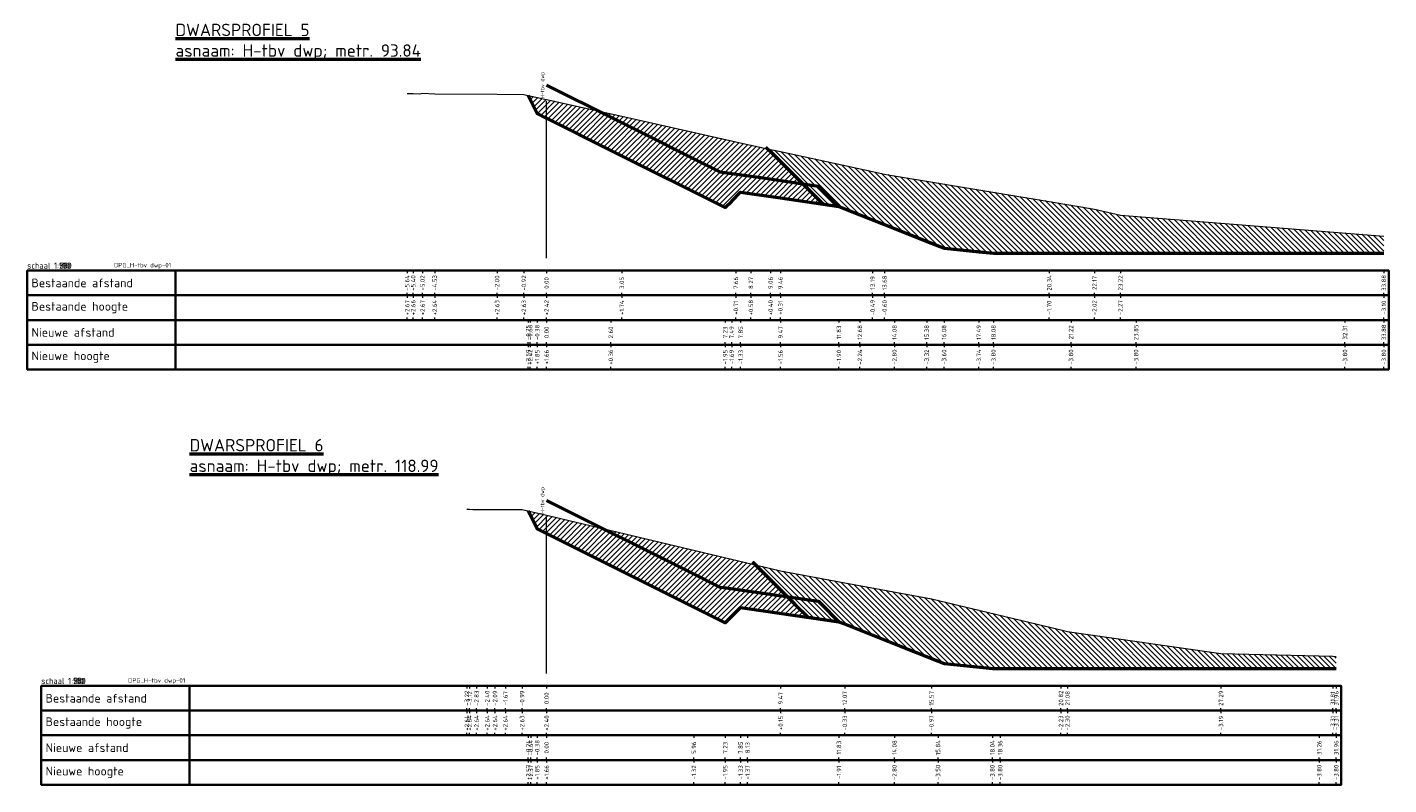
# Model space of a CAD drawing. Header units: metres. Extents: x 30306 to 66711, y 390887 to 402752.
# Tile 79 of 80: x 66440 to 66495, y 402719 to 402750. Entities that reach past the tile are written whole.
import ezdxf
from ezdxf.enums import TextEntityAlignment as Align

# ---------------------------------------------------------------- set-up
doc = ezdxf.new("R2010")
doc.units = ezdxf.units.M
doc.linetypes.add('HIDDEN', pattern=[0.375, 0.25, -0.125])
doc.linetypes.add('PHANTOM', pattern=[63.5, 31.75, -6.35, 6.35, -6.35, 6.35, -6.35])
for name, color, linetype, lineweight in [('DP-NW-arcering_grond ontgraven', 80, 'Continuous', 18), ('GM-C3D-SECTION-ARCERING_ONTGRAVEN', 35, 'Continuous', 0), ('GM-C3D-SECTION-BANDSETS_RAND', 7, 'Continuous', 35), ('GM-C3D-SECTION-BANDSETS_TICKS', 253, 'Continuous', 0), ('GM-C3D-SECTION-BANDSETS_TITEL', 3, 'Continuous', 35), ('GM-C3D-SECTION-SECTION_bestaand', 1, 'Continuous', 18), ('GM-C3D-SECTION-SECTION_nieuw', 4, 'Continuous', 50), ('GM-C3D-SECTION-SECTION_nieuw_groen', 94, 'Continuous', 50), ('GM-C3D-SECTION-SECTION_nieuw_rood', 20, 'Continuous', 50)]:
    doc.layers.add(name, color=color, linetype=linetype, lineweight=lineweight)
doc.layers.add('GM-C3D-SECTION-BANDSETS-TEKST', color=7, linetype='Continuous')
doc.layers.add('GM-C3D-SECTION-VIEW', color=7, linetype='Continuous')
doc.styles.add('GM-25', font='NLCS-ISO.ttf', dxfattribs={"width": 0.96, "height": 2.5})
doc.styles.get("Standard").update_dxf_attribs({"font": 'isocpeur.ttf'})

# ---------------------------------------------------------------- blocks, each defined once
blk = doc.blocks.new('GM-C3D-schaalaanduiding')
at = {"layer": 'GM-C3D-SECTION-BANDSETS_TITEL', "color": 2, "style": 'GM-25', "width": 0.96}
for s in ['schaal 1:250', 'schaal 1:200', 'schaal 1:100', 'schaal 1:50', 'schaal 1:500']:
    blk.add_text(s, height=0.25, dxfattribs=at).set_placement((0, 0), align=Align.BOTTOM_LEFT)

msp = doc.modelspace()

# ---------------------------------------------------------------- hatches: boundary and pattern name
at = {"layer": 'DP-NW-arcering_grond ontgraven'}
h = msp.add_hatch(dxfattribs=at)
h.set_pattern_fill('_USER', color=256, scale=0.15, angle=45, pattern_type=0)
h.set_pattern_definition([(45, (0, 16.8), (-0.10606601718, 0.10606601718), [])])
h.paths.add_polyline_path([(66469.078, 402745.014), (66464.463, 402746.044), (66460.669, 402746.891), (66461.04, 402746.15), (66464.014, 402744.664), (66468.646, 402742.349), (66468.909, 402742.612), (66469.269, 402742.971), (66470.883, 402742.739), (66472.606, 402742.491), (66471.781, 402743.316), (66470.369, 402744.728)])
h = msp.add_hatch(dxfattribs=at)
h.set_pattern_fill('_USER', color=256, scale=0.15, angle=45, pattern_type=0)
h.set_pattern_definition([(45, (0, 15.6), (-0.10606601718, 0.10606601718), [])])
h.paths.add_polyline_path([(66461.478, 402729.89), (66460.676, 402730.077), (66461.04, 402729.35), (66467.38, 402726.183), (66468.648, 402725.549), (66468.687, 402725.589), (66469.27, 402726.171), (66469.549, 402726.131), (66471.997, 402725.779), (66471.464, 402726.311), (66469.879, 402727.894)])
at = {"layer": 'GM-C3D-SECTION-ARCERING_ONTGRAVEN', "linetype": 'Continuous', "lineweight": 0}
h = msp.add_hatch(dxfattribs=at)
h.set_pattern_fill('_U', color=35, scale=0.15, angle=315, style=0, pattern_type=0)
h.set_pattern_definition([(315, (66470.36868, 402744.72817), (0.106066, 0.106066), [])])
h.paths.add_polyline_path([(66470.369, 402744.728), (66470.482, 402744.703), (66470.878, 402744.617), (66474.611, 402743.808), (66475.095, 402743.703), (66475.24, 402743.681), (66481.759, 402742.603), (66483.59, 402742.286), (66484.637, 402742.038), (66495.296, 402741.199), (66495.296, 402740.503), (66479.501, 402740.503), (66477.5, 402740.703), (66476.798, 402740.983), (66475.494, 402741.503), (66474.096, 402742.06), (66473.248, 402742.398), (66472.663, 402742.482), (66472.606, 402742.491)])
h = msp.add_hatch(dxfattribs=at)
h.set_pattern_fill('_U', color=35, scale=0.15, angle=315, style=0, pattern_type=0)
h.set_pattern_definition([(315, (66469.87928, 402727.89448), (0.106066, 0.106066), [])])
h.paths.add_polyline_path([(66469.879, 402727.894), (66470.887, 402727.655), (66473.485, 402727.175), (66476.991, 402726.528), (66482.232, 402725.27), (66482.495, 402725.206), (66482.672, 402725.181), (66488.707, 402724.31), (66493.229, 402724.198), (66493.373, 402724.191), (66493.373, 402723.703), (66479.501, 402723.703), (66477.5, 402723.903), (66477.257, 402724), (66475.494, 402724.703), (66473.479, 402725.507), (66473.249, 402725.598), (66471.997, 402725.779)])

# ---------------------------------------------------------------- linework, layer by layer
at = {"layer": 'GM-C3D-SECTION-BANDSETS_RAND', "color": 7, "linetype": 'Continuous', "lineweight": 35}
for points in [[(66446.402, 402739.802), (66446.402, 402739.803), (66440.402, 402739.803), (66440.402, 402739.802)], [(66446.402, 402738.802), (66446.402, 402739.802), (66440.402, 402739.802), (66440.402, 402738.802)], [(66446.402, 402739.802), (66495.496, 402739.802), (66495.496, 402739.803), (66446.402, 402739.803)], [(66446.402, 402738.802), (66495.496, 402738.802), (66495.496, 402739.802), (66446.402, 402739.802)], [(66446.402, 402737.802), (66446.402, 402738.802), (66440.402, 402738.802), (66440.402, 402737.802)], [(66446.402, 402737.802), (66495.496, 402737.802), (66495.496, 402738.802), (66446.402, 402738.802)], [(66446.402, 402736.802), (66446.402, 402737.802), (66440.402, 402737.802), (66440.402, 402736.802)], [(66446.402, 402736.802), (66495.496, 402736.802), (66495.496, 402737.802), (66446.402, 402737.802)], [(66446.402, 402735.802), (66446.402, 402736.802), (66440.402, 402736.802), (66440.402, 402735.802)], [(66446.402, 402735.802), (66495.496, 402735.802), (66495.496, 402736.802), (66446.402, 402736.802)], [(66446.971, 402723.002), (66446.971, 402723.003), (66440.971, 402723.003), (66440.971, 402723.002)], [(66446.971, 402722.002), (66446.971, 402723.002), (66440.971, 402723.002), (66440.971, 402722.002)], [(66446.971, 402723.002), (66493.573, 402723.002), (66493.573, 402723.003), (66446.971, 402723.003)], [(66446.971, 402722.002), (66493.573, 402722.002), (66493.573, 402723.002), (66446.971, 402723.002)], [(66446.971, 402721.002), (66446.971, 402722.002), (66440.971, 402722.002), (66440.971, 402721.002)], [(66446.971, 402721.002), (66493.573, 402721.002), (66493.573, 402722.002), (66446.971, 402722.002)], [(66446.971, 402720.002), (66446.971, 402721.002), (66440.971, 402721.002), (66440.971, 402720.002)], [(66446.971, 402720.002), (66493.573, 402720.002), (66493.573, 402721.002), (66446.971, 402721.002)], [(66446.971, 402719.002), (66446.971, 402720.002), (66440.971, 402720.002), (66440.971, 402719.002)], [(66446.971, 402719.002), (66493.573, 402719.002), (66493.573, 402720.002), (66446.971, 402720.002)]]:
    msp.add_3dface(points, dxfattribs=at)
at = {"layer": 'GM-C3D-SECTION-BANDSETS_TICKS', "color": 253, "linetype": 'Continuous', "lineweight": 0}
for p, q in [((66446.602, 402739.802), (66446.602, 402739.803)), ((66446.917, 402739.802), (66446.917, 402739.803)), ((66447.417, 402739.802), (66447.417, 402739.803)), ((66447.917, 402739.802), (66447.917, 402739.803)), ((66448.417, 402739.802), (66448.417, 402739.803)), ((66448.917, 402739.802), (66448.917, 402739.803)), ((66449.417, 402739.802), (66449.417, 402739.803)), ((66449.917, 402739.802), (66449.917, 402739.803)), ((66450.417, 402739.802), (66450.417, 402739.803)), ((66450.917, 402739.802), (66450.917, 402739.803)), ((66451.417, 402739.802), (66451.417, 402739.803)), ((66451.917, 402739.802), (66451.917, 402739.803)), ((66452.417, 402739.802), (66452.417, 402739.803)), ((66452.917, 402739.802), (66452.917, 402739.803)), ((66453.417, 402739.802), (66453.417, 402739.803)), ((66453.917, 402739.802), (66453.917, 402739.803)), ((66454.417, 402739.802), (66454.417, 402739.803)), ((66454.917, 402739.802), (66454.917, 402739.803)), ((66455.417, 402739.802), (66455.417, 402739.803)), ((66455.775, 402739.802), (66455.775, 402739.803)), ((66455.775, 402739.802), (66455.775, 402739.702)), ((66455.917, 402739.802), (66455.917, 402739.803)), ((66456.02, 402739.802), (66456.02, 402739.702)), ((66456.397, 402739.802), (66456.397, 402739.702)), ((66456.417, 402739.802), (66456.417, 402739.803)), ((66456.89, 402739.802), (66456.89, 402739.702)), ((66456.917, 402739.802), (66456.917, 402739.803)), ((66457.417, 402739.802), (66457.417, 402739.803)), ((66457.917, 402739.802), (66457.917, 402739.803)), ((66458.417, 402739.802), (66458.417, 402739.803)), ((66458.917, 402739.802), (66458.917, 402739.803)), ((66459.413, 402739.802), (66459.413, 402739.702)), ((66459.417, 402739.802), (66459.417, 402739.803)), ((66459.917, 402739.802), (66459.917, 402739.803)), ((66460.417, 402739.802), (66460.417, 402739.803)), ((66460.499, 402739.802), (66460.499, 402739.702)), ((66460.917, 402739.802), (66460.917, 402739.803)), ((66461.407, 402739.802), (66461.407, 402739.803)), ((66461.417, 402739.802), (66461.417, 402739.803)), ((66461.417, 402739.802), (66461.417, 402739.702)), ((66461.917, 402739.802), (66461.917, 402739.803)), ((66462.417, 402739.802), (66462.417, 402739.803)), ((66462.917, 402739.802), (66462.917, 402739.803)), ((66463.417, 402739.802), (66463.417, 402739.803)), ((66463.917, 402739.802), (66463.917, 402739.803)), ((66464.417, 402739.802), (66464.417, 402739.803)), ((66464.463, 402739.802), (66464.463, 402739.702)), ((66464.917, 402739.802), (66464.917, 402739.803)), ((66465.417, 402739.802), (66465.417, 402739.803)), ((66465.917, 402739.802), (66465.917, 402739.803)), ((66466.417, 402739.802), (66466.417, 402739.803)), ((66466.917, 402739.802), (66466.917, 402739.803)), ((66467.417, 402739.802), (66467.417, 402739.803)), ((66467.917, 402739.802), (66467.917, 402739.803)), ((66468.417, 402739.802), (66468.417, 402739.803)), ((66468.917, 402739.802), (66468.917, 402739.803)), ((66469.078, 402739.802), (66469.078, 402739.702)), ((66469.417, 402739.802), (66469.417, 402739.803)), ((66469.686, 402739.802), (66469.686, 402739.702)), ((66469.917, 402739.802), (66469.917, 402739.803)), ((66470.417, 402739.802), (66470.417, 402739.803)), ((66470.482, 402739.802), (66470.482, 402739.702)), ((66470.878, 402739.802), (66470.878, 402739.702)), ((66470.917, 402739.802), (66470.917, 402739.803)), ((66471.417, 402739.802), (66471.417, 402739.803)), ((66471.917, 402739.802), (66471.917, 402739.803)), ((66472.417, 402739.802), (66472.417, 402739.803)), ((66472.917, 402739.802), (66472.917, 402739.803)), ((66473.417, 402739.802), (66473.417, 402739.803)), ((66473.917, 402739.802), (66473.917, 402739.803)), ((66474.417, 402739.802), (66474.417, 402739.803)), ((66474.611, 402739.802), (66474.611, 402739.702)), ((66474.917, 402739.802), (66474.917, 402739.803)), ((66475.095, 402739.802), (66475.095, 402739.702)), ((66475.417, 402739.802), (66475.417, 402739.803)), ((66475.917, 402739.802), (66475.917, 402739.803)), ((66476.417, 402739.802), (66476.417, 402739.803)), ((66476.917, 402739.802), (66476.917, 402739.803)), ((66477.417, 402739.802), (66477.417, 402739.803)), ((66477.917, 402739.802), (66477.917, 402739.803)), ((66478.417, 402739.802), (66478.417, 402739.803)), ((66478.917, 402739.802), (66478.917, 402739.803)), ((66479.417, 402739.802), (66479.417, 402739.803)), ((66479.917, 402739.802), (66479.917, 402739.803)), ((66480.417, 402739.802), (66480.417, 402739.803)), ((66480.917, 402739.802), (66480.917, 402739.803)), ((66481.417, 402739.802), (66481.417, 402739.803)), ((66481.759, 402739.802), (66481.759, 402739.702)), ((66481.917, 402739.802), (66481.917, 402739.803)), ((66482.417, 402739.802), (66482.417, 402739.803)), ((66482.917, 402739.802), (66482.917, 402739.803)), ((66483.417, 402739.802), (66483.417, 402739.803)), ((66483.59, 402739.802), (66483.59, 402739.702)), ((66483.917, 402739.802), (66483.917, 402739.803)), ((66484.417, 402739.802), (66484.417, 402739.803)), ((66484.637, 402739.802), (66484.637, 402739.702)), ((66484.917, 402739.802), (66484.917, 402739.803)), ((66485.417, 402739.802), (66485.417, 402739.803)), ((66485.917, 402739.802), (66485.917, 402739.803)), ((66486.417, 402739.802), (66486.417, 402739.803)), ((66486.917, 402739.802), (66486.917, 402739.803)), ((66487.417, 402739.802), (66487.417, 402739.803)), ((66487.917, 402739.802), (66487.917, 402739.803)), ((66488.417, 402739.802), (66488.417, 402739.803)), ((66488.917, 402739.802), (66488.917, 402739.803)), ((66489.417, 402739.802), (66489.417, 402739.803)), ((66489.917, 402739.802), (66489.917, 402739.803)), ((66490.417, 402739.802), (66490.417, 402739.803)), ((66490.917, 402739.802), (66490.917, 402739.803)), ((66491.417, 402739.802), (66491.417, 402739.803)), ((66491.917, 402739.802), (66491.917, 402739.803)), ((66492.417, 402739.802), (66492.417, 402739.803)), ((66492.917, 402739.802), (66492.917, 402739.803)), ((66493.417, 402739.802), (66493.417, 402739.803)), ((66493.917, 402739.802), (66493.917, 402739.803)), ((66494.417, 402739.802), (66494.417, 402739.803)), ((66494.917, 402739.802), (66494.917, 402739.803)), ((66495.296, 402739.802), (66495.296, 402739.803)), ((66495.296, 402739.802), (66495.296, 402739.702)), ((66455.775, 402738.802), (66455.775, 402738.902)), ((66455.775, 402738.802), (66455.775, 402738.702)), ((66456.02, 402738.802), (66456.02, 402738.902)), ((66456.02, 402738.802), (66456.02, 402738.702)), ((66456.397, 402738.802), (66456.397, 402738.902)), ((66456.397, 402738.802), (66456.397, 402738.702)), ((66456.89, 402738.802), (66456.89, 402738.902)), ((66456.89, 402738.802), (66456.89, 402738.702)), ((66459.413, 402738.802), (66459.413, 402738.902)), ((66459.413, 402738.802), (66459.413, 402738.702)), ((66460.499, 402738.802), (66460.499, 402738.902)), ((66460.499, 402738.802), (66460.499, 402738.702)), ((66461.417, 402738.802), (66461.417, 402738.902)), ((66461.417, 402738.802), (66461.417, 402738.702)), ((66464.463, 402738.802), (66464.463, 402738.902)), ((66464.463, 402738.802), (66464.463, 402738.702)), ((66469.078, 402738.802), (66469.078, 402738.902)), ((66469.078, 402738.802), (66469.078, 402738.702)), ((66469.686, 402738.802), (66469.686, 402738.902)), ((66469.686, 402738.802), (66469.686, 402738.702)), ((66470.482, 402738.802), (66470.482, 402738.902)), ((66470.482, 402738.802), (66470.482, 402738.702)), ((66470.878, 402738.802), (66470.878, 402738.902)), ((66470.878, 402738.802), (66470.878, 402738.702)), ((66474.611, 402738.802), (66474.611, 402738.902)), ((66474.611, 402738.802), (66474.611, 402738.702)), ((66475.095, 402738.802), (66475.095, 402738.902)), ((66475.095, 402738.802), (66475.095, 402738.702)), ((66481.759, 402738.802), (66481.759, 402738.902)), ((66481.759, 402738.802), (66481.759, 402738.702)), ((66483.59, 402738.802), (66483.59, 402738.902)), ((66483.59, 402738.802), (66483.59, 402738.702)), ((66484.637, 402738.802), (66484.637, 402738.902)), ((66484.637, 402738.802), (66484.637, 402738.702)), ((66495.296, 402738.802), (66495.296, 402738.902)), ((66495.296, 402738.802), (66495.296, 402738.702)), ((66455.775, 402737.802), (66455.775, 402737.902)), ((66456.02, 402737.802), (66456.02, 402737.902)), ((66456.397, 402737.802), (66456.397, 402737.902)), ((66456.89, 402737.802), (66456.89, 402737.902)), ((66459.413, 402737.802), (66459.413, 402737.902)), ((66460.499, 402737.802), (66460.499, 402737.902)), ((66461.417, 402737.802), (66461.417, 402737.902)), ((66464.463, 402737.802), (66464.463, 402737.902)), ((66469.078, 402737.802), (66469.078, 402737.902)), ((66469.686, 402737.802), (66469.686, 402737.902)), ((66470.482, 402737.802), (66470.482, 402737.902)), ((66470.878, 402737.802), (66470.878, 402737.902)), ((66474.611, 402737.802), (66474.611, 402737.902)), ((66475.095, 402737.802), (66475.095, 402737.902)), ((66481.759, 402737.802), (66481.759, 402737.902)), ((66483.59, 402737.802), (66483.59, 402737.902)), ((66484.637, 402737.802), (66484.637, 402737.902)), ((66495.296, 402737.802), (66495.296, 402737.902)), ((66460.669, 402737.802), (66460.669, 402737.702)), ((66460.754, 402737.802), (66460.754, 402737.702)), ((66461.04, 402737.802), (66461.04, 402737.702)), ((66461.417, 402737.802), (66461.417, 402737.702)), ((66464.014, 402737.802), (66464.014, 402737.702)), ((66468.646, 402737.802), (66468.646, 402737.702)), ((66468.909, 402737.802), (66468.909, 402737.702)), ((66469.269, 402737.802), (66469.269, 402737.702)), ((66470.883, 402737.802), (66470.883, 402737.702)), ((66473.248, 402737.802), (66473.248, 402737.702)), ((66474.096, 402737.802), (66474.096, 402737.702)), ((66475.494, 402737.802), (66475.494, 402737.702)), ((66476.798, 402737.802), (66476.798, 402737.702)), ((66477.5, 402737.802), (66477.5, 402737.702)), ((66478.905, 402737.802), (66478.905, 402737.702)), ((66479.501, 402737.802), (66479.501, 402737.702)), ((66482.638, 402737.802), (66482.638, 402737.702)), ((66485.271, 402737.802), (66485.271, 402737.702)), ((66493.725, 402737.802), (66493.725, 402737.702)), ((66495.296, 402737.802), (66495.296, 402737.702)), ((66460.669, 402736.802), (66460.669, 402736.902)), ((66460.669, 402736.802), (66460.669, 402736.702)), ((66460.754, 402736.802), (66460.754, 402736.902)), ((66460.754, 402736.802), (66460.754, 402736.702)), ((66461.04, 402736.802), (66461.04, 402736.902)), ((66461.04, 402736.802), (66461.04, 402736.702)), ((66461.417, 402736.802), (66461.417, 402736.902)), ((66461.417, 402736.802), (66461.417, 402736.702)), ((66464.014, 402736.802), (66464.014, 402736.902)), ((66464.014, 402736.802), (66464.014, 402736.702)), ((66468.646, 402736.802), (66468.646, 402736.902)), ((66468.646, 402736.802), (66468.646, 402736.702)), ((66468.909, 402736.802), (66468.909, 402736.902)), ((66468.909, 402736.802), (66468.909, 402736.702)), ((66469.269, 402736.802), (66469.269, 402736.902)), ((66469.269, 402736.802), (66469.269, 402736.702)), ((66470.883, 402736.802), (66470.883, 402736.902)), ((66470.883, 402736.802), (66470.883, 402736.702)), ((66473.248, 402736.802), (66473.248, 402736.902)), ((66473.248, 402736.802), (66473.248, 402736.702)), ((66474.096, 402736.802), (66474.096, 402736.902)), ((66474.096, 402736.802), (66474.096, 402736.702)), ((66475.494, 402736.802), (66475.494, 402736.902)), ((66475.494, 402736.802), (66475.494, 402736.702)), ((66476.798, 402736.802), (66476.798, 402736.902)), ((66476.798, 402736.802), (66476.798, 402736.702)), ((66477.5, 402736.802), (66477.5, 402736.902)), ((66477.5, 402736.802), (66477.5, 402736.702)), ((66478.905, 402736.802), (66478.905, 402736.902)), ((66478.905, 402736.802), (66478.905, 402736.702)), ((66479.501, 402736.802), (66479.501, 402736.902)), ((66479.501, 402736.802), (66479.501, 402736.702)), ((66482.638, 402736.802), (66482.638, 402736.902)), ((66482.638, 402736.802), (66482.638, 402736.702)), ((66485.271, 402736.802), (66485.271, 402736.902)), ((66485.271, 402736.802), (66485.271, 402736.702)), ((66493.725, 402736.802), (66493.725, 402736.902)), ((66493.725, 402736.802), (66493.725, 402736.702)), ((66495.296, 402736.802), (66495.296, 402736.902)), ((66495.296, 402736.802), (66495.296, 402736.702)), ((66460.669, 402735.802), (66460.669, 402735.902)), ((66460.754, 402735.802), (66460.754, 402735.902)), ((66461.04, 402735.802), (66461.04, 402735.902)), ((66461.417, 402735.802), (66461.417, 402735.902)), ((66464.014, 402735.802), (66464.014, 402735.902)), ((66468.646, 402735.802), (66468.646, 402735.902)), ((66468.909, 402735.802), (66468.909, 402735.902)), ((66469.269, 402735.802), (66469.269, 402735.902)), ((66470.883, 402735.802), (66470.883, 402735.902)), ((66473.248, 402735.802), (66473.248, 402735.902)), ((66474.096, 402735.802), (66474.096, 402735.902)), ((66475.494, 402735.802), (66475.494, 402735.902)), ((66476.798, 402735.802), (66476.798, 402735.902)), ((66477.5, 402735.802), (66477.5, 402735.902)), ((66478.905, 402735.802), (66478.905, 402735.902)), ((66479.501, 402735.802), (66479.501, 402735.902)), ((66482.638, 402735.802), (66482.638, 402735.902)), ((66485.271, 402735.802), (66485.271, 402735.902)), ((66493.725, 402735.802), (66493.725, 402735.902)), ((66495.296, 402735.802), (66495.296, 402735.902)), ((66447.171, 402723.002), (66447.171, 402723.003)), ((66447.417, 402723.002), (66447.417, 402723.003)), ((66447.917, 402723.002), (66447.917, 402723.003)), ((66448.417, 402723.002), (66448.417, 402723.003)), ((66448.917, 402723.002), (66448.917, 402723.003)), ((66449.417, 402723.002), (66449.417, 402723.003)), ((66449.917, 402723.002), (66449.917, 402723.003)), ((66450.417, 402723.002), (66450.417, 402723.003)), ((66450.917, 402723.002), (66450.917, 402723.003)), ((66451.417, 402723.002), (66451.417, 402723.003)), ((66451.917, 402723.002), (66451.917, 402723.003)), ((66452.417, 402723.002), (66452.417, 402723.003)), ((66452.917, 402723.002), (66452.917, 402723.003)), ((66453.417, 402723.002), (66453.417, 402723.003)), ((66453.917, 402723.002), (66453.917, 402723.003)), ((66454.417, 402723.002), (66454.417, 402723.003)), ((66454.917, 402723.002), (66454.917, 402723.003)), ((66455.417, 402723.002), (66455.417, 402723.003)), ((66455.917, 402723.002), (66455.917, 402723.003)), ((66456.417, 402723.002), (66456.417, 402723.003)), ((66456.917, 402723.002), (66456.917, 402723.003)), ((66457.417, 402723.002), (66457.417, 402723.003)), ((66457.917, 402723.002), (66457.917, 402723.003)), ((66458.193, 402723.002), (66458.193, 402723.003)), ((66458.193, 402723.002), (66458.193, 402722.902)), ((66458.302, 402723.002), (66458.302, 402722.902)), ((66458.417, 402723.002), (66458.417, 402723.003)), ((66458.586, 402723.002), (66458.586, 402722.902)), ((66458.917, 402723.002), (66458.917, 402723.003)), ((66459.018, 402723.002), (66459.018, 402722.902)), ((66459.33, 402723.002), (66459.33, 402722.902)), ((66459.417, 402723.002), (66459.417, 402723.003)), ((66459.751, 402723.002), (66459.751, 402722.902)), ((66459.917, 402723.002), (66459.917, 402723.003)), ((66460.417, 402723.002), (66460.417, 402723.003)), ((66460.425, 402723.002), (66460.425, 402722.902)), ((66460.917, 402723.002), (66460.917, 402723.003)), ((66461.417, 402723.002), (66461.417, 402723.003)), ((66461.417, 402723.002), (66461.417, 402722.902)), ((66461.917, 402723.002), (66461.917, 402723.003)), ((66462.417, 402723.002), (66462.417, 402723.003)), ((66462.917, 402723.002), (66462.917, 402723.003)), ((66463.417, 402723.002), (66463.417, 402723.003)), ((66463.917, 402723.002), (66463.917, 402723.003)), ((66464.417, 402723.002), (66464.417, 402723.003)), ((66464.917, 402723.002), (66464.917, 402723.003)), ((66465.417, 402723.002), (66465.417, 402723.003)), ((66465.917, 402723.002), (66465.917, 402723.003)), ((66466.417, 402723.002), (66466.417, 402723.003)), ((66466.917, 402723.002), (66466.917, 402723.003)), ((66467.417, 402723.002), (66467.417, 402723.003)), ((66467.917, 402723.002), (66467.917, 402723.003)), ((66468.417, 402723.002), (66468.417, 402723.003)), ((66468.917, 402723.002), (66468.917, 402723.003)), ((66469.417, 402723.002), (66469.417, 402723.003)), ((66469.917, 402723.002), (66469.917, 402723.003)), ((66470.417, 402723.002), (66470.417, 402723.003)), ((66470.887, 402723.002), (66470.887, 402722.902)), ((66470.917, 402723.002), (66470.917, 402723.003)), ((66471.417, 402723.002), (66471.417, 402723.003)), ((66471.917, 402723.002), (66471.917, 402723.003)), ((66472.417, 402723.002), (66472.417, 402723.003)), ((66472.917, 402723.002), (66472.917, 402723.003)), ((66473.417, 402723.002), (66473.417, 402723.003)), ((66473.485, 402723.002), (66473.485, 402722.902)), ((66473.917, 402723.002), (66473.917, 402723.003)), ((66474.417, 402723.002), (66474.417, 402723.003)), ((66474.917, 402723.002), (66474.917, 402723.003)), ((66475.417, 402723.002), (66475.417, 402723.003)), ((66475.917, 402723.002), (66475.917, 402723.003)), ((66476.417, 402723.002), (66476.417, 402723.003)), ((66476.917, 402723.002), (66476.917, 402723.003)), ((66476.991, 402723.002), (66476.991, 402722.902)), ((66477.417, 402723.002), (66477.417, 402723.003)), ((66477.917, 402723.002), (66477.917, 402723.003)), ((66478.417, 402723.002), (66478.417, 402723.003)), ((66478.917, 402723.002), (66478.917, 402723.003)), ((66479.417, 402723.002), (66479.417, 402723.003)), ((66479.917, 402723.002), (66479.917, 402723.003)), ((66480.417, 402723.002), (66480.417, 402723.003)), ((66480.917, 402723.002), (66480.917, 402723.003)), ((66481.417, 402723.002), (66481.417, 402723.003)), ((66481.917, 402723.002), (66481.917, 402723.003)), ((66482.232, 402723.002), (66482.232, 402722.902)), ((66482.417, 402723.002), (66482.417, 402723.003)), ((66482.495, 402723.002), (66482.495, 402722.902)), ((66482.917, 402723.002), (66482.917, 402723.003)), ((66483.417, 402723.002), (66483.417, 402723.003)), ((66483.917, 402723.002), (66483.917, 402723.003)), ((66484.417, 402723.002), (66484.417, 402723.003)), ((66484.917, 402723.002), (66484.917, 402723.003)), ((66485.417, 402723.002), (66485.417, 402723.003)), ((66485.917, 402723.002), (66485.917, 402723.003)), ((66486.417, 402723.002), (66486.417, 402723.003)), ((66486.917, 402723.002), (66486.917, 402723.003)), ((66487.417, 402723.002), (66487.417, 402723.003)), ((66487.917, 402723.002), (66487.917, 402723.003)), ((66488.417, 402723.002), (66488.417, 402723.003)), ((66488.707, 402723.002), (66488.707, 402722.902)), ((66488.917, 402723.002), (66488.917, 402723.003)), ((66489.417, 402723.002), (66489.417, 402723.003)), ((66489.917, 402723.002), (66489.917, 402723.003)), ((66490.417, 402723.002), (66490.417, 402723.003)), ((66490.917, 402723.002), (66490.917, 402723.003)), ((66491.417, 402723.002), (66491.417, 402723.003)), ((66491.917, 402723.002), (66491.917, 402723.003)), ((66492.417, 402723.002), (66492.417, 402723.003)), ((66492.917, 402723.002), (66492.917, 402723.003)), ((66493.229, 402723.002), (66493.229, 402722.902)), ((66493.373, 402723.002), (66493.373, 402723.003)), ((66493.373, 402723.002), (66493.373, 402722.902)), ((66458.193, 402722.002), (66458.193, 402722.102)), ((66458.193, 402722.002), (66458.193, 402721.902)), ((66458.302, 402722.002), (66458.302, 402722.102)), ((66458.302, 402722.002), (66458.302, 402721.902)), ((66458.586, 402722.002), (66458.586, 402722.102)), ((66458.586, 402722.002), (66458.586, 402721.902)), ((66459.018, 402722.002), (66459.018, 402722.102)), ((66459.018, 402722.002), (66459.018, 402721.902)), ((66459.33, 402722.002), (66459.33, 402722.102)), ((66459.33, 402722.002), (66459.33, 402721.902)), ((66459.751, 402722.002), (66459.751, 402722.102)), ((66459.751, 402722.002), (66459.751, 402721.902)), ((66460.425, 402722.002), (66460.425, 402722.102)), ((66460.425, 402722.002), (66460.425, 402721.902)), ((66461.417, 402722.002), (66461.417, 402722.102)), ((66461.417, 402722.002), (66461.417, 402721.902)), ((66470.887, 402722.002), (66470.887, 402722.102)), ((66470.887, 402722.002), (66470.887, 402721.902)), ((66473.485, 402722.002), (66473.485, 402722.102)), ((66473.485, 402722.002), (66473.485, 402721.902)), ((66476.991, 402722.002), (66476.991, 402722.102)), ((66476.991, 402722.002), (66476.991, 402721.902)), ((66482.232, 402722.002), (66482.232, 402722.102)), ((66482.232, 402722.002), (66482.232, 402721.902)), ((66482.495, 402722.002), (66482.495, 402722.102)), ((66482.495, 402722.002), (66482.495, 402721.902)), ((66488.707, 402722.002), (66488.707, 402722.102)), ((66488.707, 402722.002), (66488.707, 402721.902)), ((66493.229, 402722.002), (66493.229, 402722.102)), ((66493.229, 402722.002), (66493.229, 402721.902)), ((66493.373, 402722.002), (66493.373, 402722.102)), ((66493.373, 402722.002), (66493.373, 402721.902)), ((66458.193, 402721.002), (66458.193, 402721.102)), ((66458.302, 402721.002), (66458.302, 402721.102)), ((66458.586, 402721.002), (66458.586, 402721.102)), ((66459.018, 402721.002), (66459.018, 402721.102)), ((66459.33, 402721.002), (66459.33, 402721.102)), ((66459.751, 402721.002), (66459.751, 402721.102)), ((66460.425, 402721.002), (66460.425, 402721.102)), ((66460.676, 402721.002), (66460.676, 402720.902)), ((66460.777, 402721.002), (66460.777, 402720.902)), ((66461.04, 402721.002), (66461.04, 402720.902)), ((66461.417, 402721.002), (66461.417, 402721.102)), ((66461.417, 402721.002), (66461.417, 402720.902)), ((66467.38, 402721.002), (66467.38, 402720.902)), ((66468.648, 402721.002), (66468.648, 402720.902)), ((66469.27, 402721.002), (66469.27, 402720.902)), ((66469.549, 402721.002), (66469.549, 402720.902)), ((66470.887, 402721.002), (66470.887, 402721.102)), ((66473.249, 402721.002), (66473.249, 402720.902)), ((66473.485, 402721.002), (66473.485, 402721.102)), ((66475.494, 402721.002), (66475.494, 402720.902)), ((66476.991, 402721.002), (66476.991, 402721.102)), ((66477.257, 402721.002), (66477.257, 402720.902)), ((66479.455, 402721.002), (66479.455, 402720.902)), ((66479.773, 402721.002), (66479.773, 402720.902)), ((66482.232, 402721.002), (66482.232, 402721.102)), ((66482.495, 402721.002), (66482.495, 402721.102)), ((66488.707, 402721.002), (66488.707, 402721.102)), ((66492.682, 402721.002), (66492.682, 402720.902)), ((66493.229, 402721.002), (66493.229, 402721.102)), ((66493.373, 402721.002), (66493.373, 402721.102)), ((66493.373, 402721.002), (66493.373, 402720.902)), ((66460.676, 402720.002), (66460.676, 402720.102)), ((66460.676, 402720.002), (66460.676, 402719.902)), ((66460.777, 402720.002), (66460.777, 402720.102)), ((66460.777, 402720.002), (66460.777, 402719.902)), ((66461.04, 402720.002), (66461.04, 402720.102)), ((66461.04, 402720.002), (66461.04, 402719.902)), ((66461.417, 402720.002), (66461.417, 402720.102)), ((66461.417, 402720.002), (66461.417, 402719.902)), ((66467.38, 402720.002), (66467.38, 402720.102)), ((66467.38, 402720.002), (66467.38, 402719.902)), ((66468.648, 402720.002), (66468.648, 402720.102)), ((66468.648, 402720.002), (66468.648, 402719.902)), ((66469.27, 402720.002), (66469.27, 402720.102)), ((66469.27, 402720.002), (66469.27, 402719.902)), ((66469.549, 402720.002), (66469.549, 402720.102)), ((66469.549, 402720.002), (66469.549, 402719.902)), ((66473.249, 402720.002), (66473.249, 402720.102)), ((66473.249, 402720.002), (66473.249, 402719.902)), ((66475.494, 402720.002), (66475.494, 402720.102)), ((66475.494, 402720.002), (66475.494, 402719.902)), ((66477.257, 402720.002), (66477.257, 402720.102)), ((66477.257, 402720.002), (66477.257, 402719.902)), ((66479.455, 402720.002), (66479.455, 402720.102)), ((66479.455, 402720.002), (66479.455, 402719.902)), ((66479.773, 402720.002), (66479.773, 402720.102)), ((66479.773, 402720.002), (66479.773, 402719.902)), ((66492.682, 402720.002), (66492.682, 402720.102)), ((66492.682, 402720.002), (66492.682, 402719.902)), ((66493.373, 402720.002), (66493.373, 402720.102)), ((66493.373, 402720.002), (66493.373, 402719.902)), ((66460.676, 402719.002), (66460.676, 402719.102)), ((66460.777, 402719.002), (66460.777, 402719.102)), ((66461.04, 402719.002), (66461.04, 402719.102)), ((66461.417, 402719.002), (66461.417, 402719.102)), ((66467.38, 402719.002), (66467.38, 402719.102)), ((66468.648, 402719.002), (66468.648, 402719.102)), ((66469.27, 402719.002), (66469.27, 402719.102)), ((66469.549, 402719.002), (66469.549, 402719.102)), ((66473.249, 402719.002), (66473.249, 402719.102)), ((66475.494, 402719.002), (66475.494, 402719.102)), ((66477.257, 402719.002), (66477.257, 402719.102)), ((66479.455, 402719.002), (66479.455, 402719.102)), ((66479.773, 402719.002), (66479.773, 402719.102)), ((66492.682, 402719.002), (66492.682, 402719.102)), ((66493.373, 402719.002), (66493.373, 402719.102))]:
    msp.add_line(p, q, dxfattribs=at)
at = {"layer": 'GM-C3D-SECTION-SECTION_bestaand', "color": 1, "linetype": 'Continuous', "lineweight": 18}
for points in [[(66455.775, 402746.969), (66455.794, 402746.968), (66455.819, 402746.967), (66455.854, 402746.966), (66455.913, 402746.965), (66456.02, 402746.963), (66456.286, 402746.958), (66456.397, 402746.976), (66456.89, 402746.947), (66459.413, 402746.935), (66460.499, 402746.929), (66461.407, 402746.726), (66461.417, 402746.724), (66464.463, 402746.044), (66469.078, 402745.014), (66469.686, 402744.879), (66470.482, 402744.703), (66470.878, 402744.617), (66474.611, 402743.808), (66475.095, 402743.703), (66475.24, 402743.681), (66481.759, 402742.603), (66483.59, 402742.286), (66484.637, 402742.038), (66495.296, 402741.199)], [(66458.193, 402730.144), (66458.302, 402730.144), (66458.431, 402730.143), (66458.586, 402730.143), (66458.777, 402730.142), (66459.018, 402730.141), (66459.33, 402730.14), (66459.751, 402730.139), (66460.349, 402730.136), (66460.425, 402730.136), (66461.417, 402729.905), (66461.478, 402729.89), (66470.887, 402727.655), (66473.485, 402727.175), (66476.991, 402726.528), (66482.232, 402725.27), (66482.495, 402725.206), (66482.672, 402725.181), (66488.707, 402724.31), (66493.229, 402724.198), (66493.373, 402724.191)]]:
    msp.add_lwpolyline(points, dxfattribs=at)
at = {"layer": 'GM-C3D-SECTION-SECTION_nieuw', "color": 4, "linetype": 'Continuous', "lineweight": 50}
for points in [[(66461.417, 402747.303), (66464.151, 402745.937), (66468.431, 402743.798), (66470.081, 402743.561), (66472.423, 402743.223), (66472.745, 402742.902), (66473.248, 402742.398), (66474.096, 402742.06), (66475.494, 402741.503), (66477.5, 402740.703), (66479.501, 402740.503), (66488.248, 402740.503), (66490.765, 402740.503), (66495.296, 402740.503)], [(66461.417, 402730.503), (66467.276, 402727.576), (66468.433, 402726.998), (66468.687, 402726.962), (66472.424, 402726.423), (66472.502, 402726.345), (66473.249, 402725.598), (66473.479, 402725.507), (66475.494, 402724.703), (66477.5, 402723.903), (66479.501, 402723.703), (66488.168, 402723.703), (66489.579, 402723.703), (66493.373, 402723.703)]]:
    msp.add_lwpolyline(points, dxfattribs=at)
at = {"layer": 'GM-C3D-SECTION-SECTION_nieuw', "color": 3, "linetype": 'HIDDEN', "lineweight": 35, "ltscale": 15}
for points in [[(66470.296, 402744.801), (66470.485, 402744.612), (66472.606, 402742.491)], [(66469.75, 402728.023), (66471.464, 402726.311), (66471.997, 402725.779)]]:
    msp.add_lwpolyline(points, dxfattribs=at)
at = {"layer": 'GM-C3D-SECTION-SECTION_nieuw_groen', "color": 94, "linetype": 'Continuous', "lineweight": 50}
for points in [[(66470.296, 402744.801), (66470.485, 402744.612), (66472.606, 402742.491), (66472.663, 402742.482), (66473.248, 402742.398), (66474.096, 402742.06), (66475.494, 402741.503), (66476.798, 402740.983), (66477.5, 402740.703), (66478.905, 402740.563), (66479.501, 402740.503), (66482.638, 402740.503), (66485.271, 402740.503), (66493.725, 402740.503), (66495.296, 402740.503)], [(66469.75, 402728.023), (66471.464, 402726.311), (66471.997, 402725.779), (66472.902, 402725.648), (66473.249, 402725.598), (66473.479, 402725.507), (66475.494, 402724.703), (66477.257, 402724), (66477.5, 402723.903), (66479.455, 402723.708), (66479.501, 402723.703), (66479.773, 402723.703), (66479.933, 402723.703), (66492.682, 402723.703), (66493.373, 402723.703)]]:
    msp.add_lwpolyline(points, dxfattribs=at)
at = {"layer": 'GM-C3D-SECTION-SECTION_nieuw_rood', "color": 20, "linetype": 'Continuous', "lineweight": 50}
for points in [[(66460.669, 402746.891), (66460.738, 402746.754), (66460.754, 402746.721), (66461.04, 402746.15), (66461.407, 402745.967), (66461.417, 402745.962), (66464.014, 402744.664), (66468.646, 402742.349), (66468.909, 402742.612), (66469.269, 402742.971), (66470.883, 402742.739), (66473.248, 402742.398), (66474.096, 402742.06), (66475.494, 402741.503), (66476.798, 402740.983), (66477.5, 402740.703), (66478.905, 402740.563), (66479.501, 402740.503), (66482.638, 402740.503), (66485.271, 402740.503), (66493.725, 402740.503), (66495.296, 402740.503)], [(66460.676, 402730.077), (66460.714, 402730.001), (66460.746, 402729.938), (66460.755, 402729.92), (66460.777, 402729.876), (66461.04, 402729.35), (66461.417, 402729.162), (66467.38, 402726.183), (66468.648, 402725.549), (66468.687, 402725.589), (66469.27, 402726.171), (66469.549, 402726.131), (66473.249, 402725.598), (66473.479, 402725.507), (66475.494, 402724.703), (66477.257, 402724), (66477.5, 402723.903), (66479.455, 402723.708), (66479.501, 402723.703), (66479.773, 402723.703), (66479.933, 402723.703), (66492.682, 402723.703), (66493.373, 402723.703)]]:
    msp.add_lwpolyline(points, dxfattribs=at)
at = {"layer": 'GM-C3D-SECTION-VIEW', "color": 1, "linetype": 'PHANTOM', "lineweight": 18, "ltscale": 0.2}
for p, q in [((66461.417, 402740.303), (66461.417, 402747.303)), ((66461.417, 402723.503), (66461.417, 402730.503))]:
    msp.add_line(p, q, dxfattribs=at)

# ---------------------------------------------------------------- block references
at = {"layer": 'GM-C3D-SECTION-BANDSETS_TITEL', "color": 3, "linetype": 'Continuous', "lineweight": 35, "xscale": 0.9992429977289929, "yscale": 0.9992429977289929, "zscale": 0.9992429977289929}
for p in [(66440.402, 402739.803), (66440.971, 402723.003)]:
    msp.add_blockref('GM-C3D-schaalaanduiding', p, dxfattribs=at)

# ---------------------------------------------------------------- texts
at = {"layer": 'GM-C3D-SECTION-BANDSETS-TEKST', "color": 7, "linetype": 'Continuous', "lineweight": 18, "char_height": 0.18, "attachment_point": 5, "rotation": 90}
for s, insert in [('{\\fISOCPEUR|b0|i0|c0|p34;-5.64}', (66455.775, 402739.302)), ('{\\fISOCPEUR|b0|i0|c0|p34;-5.40}', (66456.02, 402739.302)), ('{\\fISOCPEUR|b0|i0|c0|p34;-5.02}', (66456.397, 402739.302)), ('{\\fISOCPEUR|b0|i0|c0|p34;-4.53}', (66456.89, 402739.302)), ('{\\fISOCPEUR|b0|i0|c0|p34;-2.00}', (66459.413, 402739.302)), ('{\\fISOCPEUR|b0|i0|c0|p34;-0.92}', (66460.499, 402739.302)), ('{\\fISOCPEUR|b0|i0|c0|p34;0.00}', (66461.417, 402739.302)), ('{\\fISOCPEUR|b0|i0|c0|p34;3.05}', (66464.463, 402739.302)), ('{\\fISOCPEUR|b0|i0|c0|p34;7.66}', (66469.078, 402739.302)), ('{\\fISOCPEUR|b0|i0|c0|p34;8.27}', (66469.686, 402739.302)), ('{\\fISOCPEUR|b0|i0|c0|p34;9.06}', (66470.482, 402739.302)), ('{\\fISOCPEUR|b0|i0|c0|p34;9.46}', (66470.878, 402739.302)), ('{\\fISOCPEUR|b0|i0|c0|p34;13.19}', (66474.611, 402739.302)), ('{\\fISOCPEUR|b0|i0|c0|p34;13.68}', (66475.095, 402739.302)), ('{\\fISOCPEUR|b0|i0|c0|p34;20.34}', (66481.759, 402739.302)), ('{\\fISOCPEUR|b0|i0|c0|p34;22.17}', (66483.59, 402739.302)), ('{\\fISOCPEUR|b0|i0|c0|p34;23.22}', (66484.637, 402739.302)), ('{\\fISOCPEUR|b0|i0|c0|p34;33.88}', (66495.296, 402739.302)), ('+2.67', (66455.775, 402738.302)), ('+2.66', (66456.02, 402738.302)), ('+2.67', (66456.397, 402738.302)), ('+2.64', (66456.89, 402738.302)), ('+2.63', (66459.413, 402738.302)), ('+2.63', (66460.499, 402738.302)), ('+2.42', (66461.417, 402738.302)), ('+1.74', (66464.463, 402738.302)), ('+0.71', (66469.078, 402738.302)), ('+0.58', (66469.686, 402738.302)), ('+0.40', (66470.482, 402738.302)), ('+0.31', (66470.878, 402738.302)), ('-0.49', (66474.611, 402738.302)), ('-0.60', (66475.095, 402738.302)), ('-1.70', (66481.759, 402738.302)), ('-2.02', (66483.59, 402738.302)), ('-2.27', (66484.637, 402738.302)), ('-3.10', (66495.296, 402738.302)), ('{\\fISOCPEUR|b0|i0|c0|p34;-3.22}', (66458.193, 402722.502)), ('{\\fISOCPEUR|b0|i0|c0|p34;-3.12}', (66458.302, 402722.502)), ('{\\fISOCPEUR|b0|i0|c0|p34;-2.83}', (66458.586, 402722.502)), ('{\\fISOCPEUR|b0|i0|c0|p34;-2.40}', (66459.018, 402722.502)), ('{\\fISOCPEUR|b0|i0|c0|p34;-2.09}', (66459.33, 402722.502)), ('{\\fISOCPEUR|b0|i0|c0|p34;-1.67}', (66459.751, 402722.502)), ('{\\fISOCPEUR|b0|i0|c0|p34;-0.99}', (66460.425, 402722.502)), ('{\\fISOCPEUR|b0|i0|c0|p34;0.00}', (66461.417, 402722.502)), ('{\\fISOCPEUR|b0|i0|c0|p34;9.47}', (66470.887, 402722.502)), ('{\\fISOCPEUR|b0|i0|c0|p34;12.07}', (66473.485, 402722.502)), ('{\\fISOCPEUR|b0|i0|c0|p34;15.57}', (66476.991, 402722.502)), ('{\\fISOCPEUR|b0|i0|c0|p34;20.82}', (66482.232, 402722.502)), ('{\\fISOCPEUR|b0|i0|c0|p34;21.08}', (66482.495, 402722.502)), ('{\\fISOCPEUR|b0|i0|c0|p34;27.29}', (66488.707, 402722.502)), ('{\\fISOCPEUR|b0|i0|c0|p34;31.81}', (66493.229, 402722.502)), ('{\\fISOCPEUR|b0|i0|c0|p34;31.96}', (66493.373, 402722.502)), ('+2.64', (66458.193, 402721.502)), ('+2.64', (66458.302, 402721.502)), ('+2.64', (66458.586, 402721.502)), ('+2.64', (66459.018, 402721.502)), ('+2.64', (66459.33, 402721.502)), ('+2.64', (66459.751, 402721.502)), ('+2.63', (66460.425, 402721.502)), ('+2.40', (66461.417, 402721.502)), ('+0.15', (66470.887, 402721.502)), ('-0.33', (66473.485, 402721.502)), ('-0.97', (66476.991, 402721.502)), ('-2.23', (66482.232, 402721.502)), ('-2.30', (66482.495, 402721.502)), ('-3.19', (66488.707, 402721.502)), ('-3.31', (66493.229, 402721.502)), ('-3.31', (66493.373, 402721.502))]:
    msp.add_mtext(s, dxfattribs=dict(at, insert=insert))
at = {"layer": 'GM-C3D-SECTION-BANDSETS-TEKST', "color": 7, "linetype": 'Continuous', "lineweight": -3, "char_height": 0.18, "attachment_point": 5, "rotation": 90}
for s, insert in [('{\\fISOCPEUR|b0|i0|c0|p34;-0.75}', (66460.669, 402737.302)), ('{\\fISOCPEUR|b0|i0|c0|p34;-0.66}', (66460.754, 402737.302)), ('{\\fISOCPEUR|b0|i0|c0|p34;-0.38}', (66461.04, 402737.302)), ('{\\fISOCPEUR|b0|i0|c0|p34;0.00}', (66461.417, 402737.302)), ('{\\fISOCPEUR|b0|i0|c0|p34;2.60}', (66464.014, 402737.302)), ('{\\fISOCPEUR|b0|i0|c0|p34;7.23}', (66468.646, 402737.302)), ('{\\fISOCPEUR|b0|i0|c0|p34;7.49}', (66468.909, 402737.302)), ('{\\fISOCPEUR|b0|i0|c0|p34;7.85}', (66469.269, 402737.302)), ('{\\fISOCPEUR|b0|i0|c0|p34;9.47}', (66470.883, 402737.302)), ('{\\fISOCPEUR|b0|i0|c0|p34;11.83}', (66473.248, 402737.302)), ('{\\fISOCPEUR|b0|i0|c0|p34;12.68}', (66474.096, 402737.302)), ('{\\fISOCPEUR|b0|i0|c0|p34;14.08}', (66475.494, 402737.302)), ('{\\fISOCPEUR|b0|i0|c0|p34;15.38}', (66476.798, 402737.302)), ('{\\fISOCPEUR|b0|i0|c0|p34;16.08}', (66477.5, 402737.302)), ('{\\fISOCPEUR|b0|i0|c0|p34;17.49}', (66478.905, 402737.302)), ('{\\fISOCPEUR|b0|i0|c0|p34;18.08}', (66479.501, 402737.302)), ('{\\fISOCPEUR|b0|i0|c0|p34;21.22}', (66482.638, 402737.302)), ('{\\fISOCPEUR|b0|i0|c0|p34;23.85}', (66485.271, 402737.302)), ('{\\fISOCPEUR|b0|i0|c0|p34;32.31}', (66493.725, 402737.302)), ('{\\fISOCPEUR|b0|i0|c0|p34;33.88}', (66495.296, 402737.302)), ('+2.59', (66460.669, 402736.302)), ('+2.42', (66460.754, 402736.302)), ('+1.85', (66461.04, 402736.302)), ('+1.66', (66461.417, 402736.302)), ('+0.36', (66464.014, 402736.302)), ('-1.95', (66468.646, 402736.302)), ('-1.69', (66468.909, 402736.302)), ('-1.33', (66469.269, 402736.302)), ('-1.56', (66470.883, 402736.302)), ('-1.90', (66473.248, 402736.302)), ('-2.24', (66474.096, 402736.302)), ('-2.80', (66475.494, 402736.302)), ('-3.32', (66476.798, 402736.302)), ('-3.60', (66477.5, 402736.302)), ('-3.74', (66478.905, 402736.302)), ('-3.80', (66479.501, 402736.302)), ('-3.80', (66482.638, 402736.302)), ('-3.80', (66485.271, 402736.302)), ('-3.80', (66493.725, 402736.302)), ('-3.80', (66495.296, 402736.302)), ('{\\fISOCPEUR|b0|i0|c0|p34;-0.74}', (66460.676, 402720.502)), ('{\\fISOCPEUR|b0|i0|c0|p34;-0.64}', (66460.777, 402720.502)), ('{\\fISOCPEUR|b0|i0|c0|p34;-0.38}', (66461.04, 402720.502)), ('{\\fISOCPEUR|b0|i0|c0|p34;11.83}', (66473.249, 402720.502)), ('{\\fISOCPEUR|b0|i0|c0|p34;14.08}', (66475.494, 402720.502)), ('{\\fISOCPEUR|b0|i0|c0|p34;15.84}', (66477.257, 402720.502)), ('{\\fISOCPEUR|b0|i0|c0|p34;18.04}', (66479.455, 402720.502)), ('{\\fISOCPEUR|b0|i0|c0|p34;18.36}', (66479.773, 402720.502)), ('{\\fISOCPEUR|b0|i0|c0|p34;31.26}', (66492.682, 402720.502)), ('{\\fISOCPEUR|b0|i0|c0|p34;31.96}', (66493.373, 402720.502)), ('{\\fISOCPEUR|b0|i0|c0|p34;0.00}', (66461.417, 402720.502)), ('{\\fISOCPEUR|b0|i0|c0|p34;5.96}', (66467.38, 402720.502)), ('{\\fISOCPEUR|b0|i0|c0|p34;7.23}', (66468.648, 402720.502)), ('{\\fISOCPEUR|b0|i0|c0|p34;7.85}', (66469.27, 402720.502)), ('{\\fISOCPEUR|b0|i0|c0|p34;8.13}', (66469.549, 402720.502)), ('+2.57', (66460.676, 402719.502)), ('+2.37', (66460.777, 402719.502)), ('+1.85', (66461.04, 402719.502)), ('+1.66', (66461.417, 402719.502)), ('-1.32', (66467.38, 402719.502)), ('-1.95', (66468.648, 402719.502)), ('-1.33', (66469.27, 402719.502)), ('-1.37', (66469.549, 402719.502)), ('-1.91', (66473.249, 402719.502)), ('-2.80', (66475.494, 402719.502)), ('-3.50', (66477.257, 402719.502)), ('-3.80', (66479.455, 402719.502)), ('-3.80', (66479.773, 402719.502)), ('-3.80', (66492.682, 402719.502)), ('-3.80', (66493.373, 402719.502))]:
    msp.add_mtext(s, dxfattribs=dict(at, insert=insert))
at = {"layer": 'GM-C3D-SECTION-BANDSETS_TITEL', "color": 1, "linetype": 'Continuous', "lineweight": 18, "char_height": 0.18, "attachment_point": 9}
for insert in [(66446.227, 402739.878), (66446.796, 402723.078)]:
    msp.add_mtext('DPG_H-tbv dwp-01', dxfattribs=dict(at, insert=insert))
at = {"layer": 'GM-C3D-SECTION-BANDSETS_TITEL', "color": 3, "linetype": 'Continuous', "lineweight": 35, "char_height": 0.35, "attachment_point": 4}
for s, insert in [('{\\fISOCPEUR|b0|i0|c0|p34;Bestaande afstand}', (66440.577, 402739.302)), ('{\\fISOCPEUR|b0|i0|c0|p34;Bestaande hoogte}', (66440.577, 402738.302)), ('{\\fISOCPEUR|b0|i0|c0|p34;Nieuwe afstand}', (66440.577, 402737.302)), ('{\\fISOCPEUR|b0|i0|c0|p34;Nieuwe hoogte}', (66440.577, 402736.302)), ('{\\fISOCPEUR|b0|i0|c0|p34;Bestaande afstand}', (66441.146, 402722.502)), ('{\\fISOCPEUR|b0|i0|c0|p34;Bestaande hoogte}', (66441.146, 402721.502)), ('{\\fISOCPEUR|b0|i0|c0|p34;Nieuwe afstand}', (66441.146, 402720.502)), ('{\\fISOCPEUR|b0|i0|c0|p34;Nieuwe hoogte}', (66441.146, 402719.502))]:
    msp.add_mtext(s, dxfattribs=dict(at, insert=insert))
at = {"layer": 'GM-C3D-SECTION-VIEW', "color": 4, "linetype": 'Continuous', "lineweight": 50, "char_height": 0.5, "attachment_point": 7}
for s, insert in [('{\\LDWARSPROFIEL 5\\Pasnaam: H-tbv dwp; metr. 93.84}', (66446.402, 402748.303)), ('{\\LDWARSPROFIEL 6\\Pasnaam: H-tbv dwp; metr. 118.99}', (66446.971, 402731.503))]:
    msp.add_mtext(s, dxfattribs=dict(at, insert=insert))
at = {"layer": 'GM-C3D-SECTION-VIEW', "color": 1, "linetype": 'Continuous', "lineweight": -3, "char_height": 0.15, "attachment_point": 8, "rotation": 90}
for insert in [(66461.367, 402747.303), (66461.367, 402730.503)]:
    msp.add_mtext('{\\C256;H-tbv dwp}', dxfattribs=dict(at, insert=insert))

doc.saveas('drawing.dxf')
